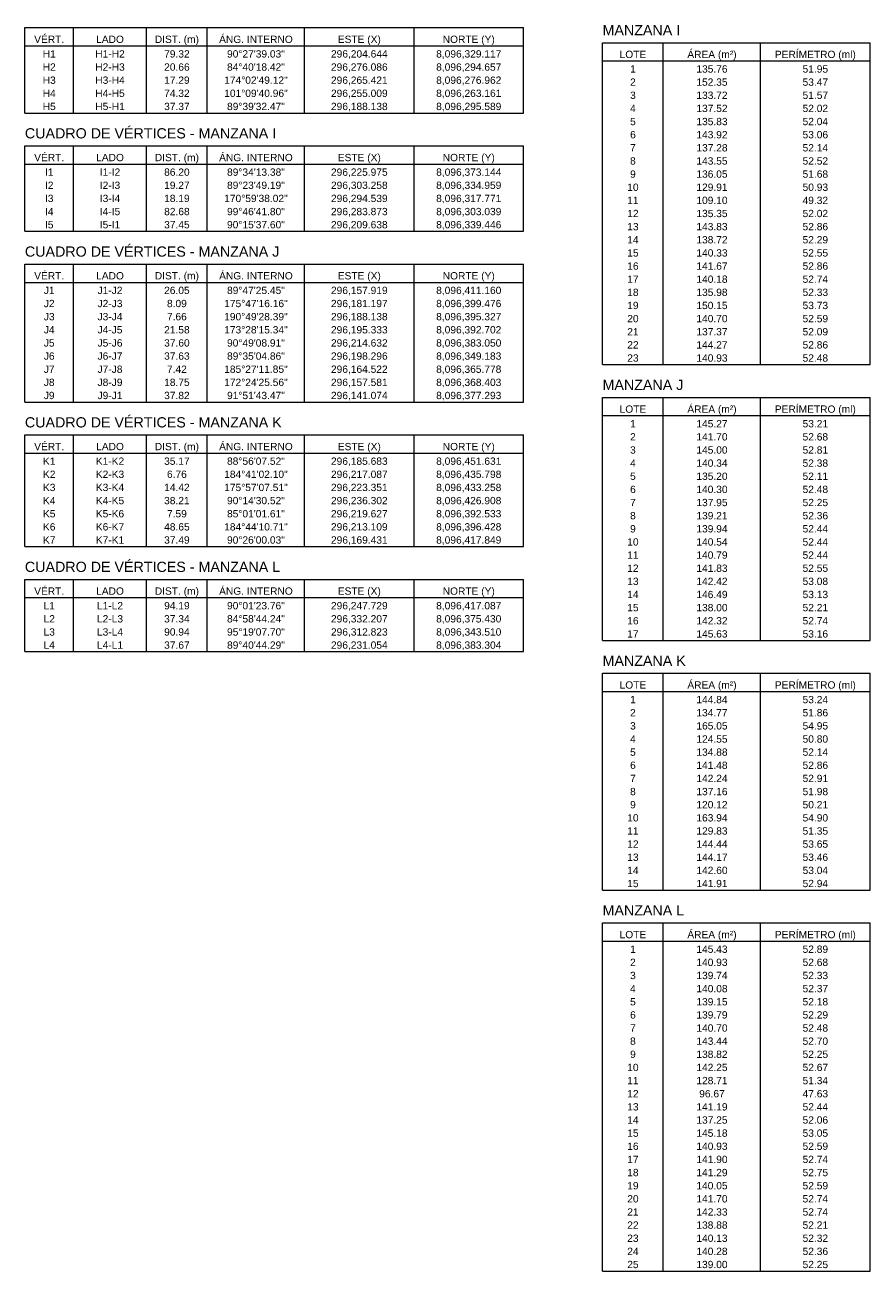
# Model space of a CAD drawing. Header units: metres. Extents: x 295850 to 310263, y 8095845 to 8104014.
# Tile 42 of 77: x 297100 to 297239, y 8096015 to 8096220. Entities that reach past the tile are written whole.
import ezdxf
from ezdxf.enums import TextEntityAlignment as Align

# ---------------------------------------------------------------- set-up
doc = ezdxf.new("R2010")
doc.units = ezdxf.units.M
doc.layers.add('CUADROS', color=7, linetype='Continuous', lineweight=13)
doc.styles.add('ARIAL', font='arial.ttf')

msp = doc.modelspace()

# ---------------------------------------------------------------- linework, layer by layer
at = {"layer": 'CUADROS'}
for p, q in [((297100.17, 8096219.52), (297182.17, 8096219.52)), ((297100.17, 8096205.48), (297100.17, 8096219.52)), ((297108.17, 8096205.48), (297108.17, 8096219.52)), ((297120.17, 8096205.48), (297120.17, 8096219.52)), ((297130.17, 8096205.48), (297130.17, 8096219.52)), ((297146.17, 8096205.48), (297146.17, 8096219.52)), ((297164.17, 8096205.48), (297164.17, 8096219.52)), ((297182.17, 8096205.48), (297182.17, 8096219.52)), ((297100.17, 8096216.52), (297182.17, 8096216.52)), ((297195.17, 8096217.04), (297239.17, 8096217.04)), ((297195.17, 8096164.12), (297195.17, 8096217.04)), ((297205.17, 8096164.12), (297205.17, 8096217.04)), ((297221.17, 8096164.12), (297221.17, 8096217.04)), ((297239.17, 8096164.12), (297239.17, 8096217.04)), ((297195.17, 8096214.04), (297239.17, 8096214.04)), ((297100.17, 8096205.48), (297182.17, 8096205.48)), ((297100.17, 8096200.08), (297182.17, 8096200.08)), ((297100.17, 8096186.04), (297100.17, 8096200.08)), ((297108.17, 8096186.04), (297108.17, 8096200.08)), ((297120.17, 8096186.04), (297120.17, 8096200.08)), ((297130.17, 8096186.04), (297130.17, 8096200.08)), ((297146.17, 8096186.04), (297146.17, 8096200.08)), ((297164.17, 8096186.04), (297164.17, 8096200.08)), ((297182.17, 8096186.04), (297182.17, 8096200.08)), ((297100.17, 8096197.08), (297182.17, 8096197.08)), ((297100.17, 8096186.04), (297182.17, 8096186.04)), ((297100.17, 8096180.64), (297182.17, 8096180.64)), ((297100.17, 8096157.96), (297100.17, 8096180.64)), ((297108.17, 8096157.96), (297108.17, 8096180.64)), ((297120.17, 8096157.96), (297120.17, 8096180.64)), ((297130.17, 8096157.96), (297130.17, 8096180.64)), ((297146.17, 8096157.96), (297146.17, 8096180.64)), ((297164.17, 8096157.96), (297164.17, 8096180.64)), ((297182.17, 8096157.96), (297182.17, 8096180.64)), ((297100.17, 8096177.64), (297182.17, 8096177.64)), ((297195.17, 8096164.12), (297239.17, 8096164.12)), ((297195.17, 8096158.72), (297239.17, 8096158.72)), ((297195.17, 8096118.76), (297195.17, 8096158.72)), ((297205.17, 8096118.76), (297205.17, 8096158.72)), ((297221.17, 8096118.76), (297221.17, 8096158.72)), ((297239.17, 8096118.76), (297239.17, 8096158.72)), ((297100.17, 8096157.96), (297182.17, 8096157.96)), ((297195.17, 8096155.72), (297239.17, 8096155.72)), ((297100.17, 8096152.56), (297182.17, 8096152.56)), ((297100.17, 8096134.2), (297100.17, 8096152.56)), ((297108.17, 8096134.2), (297108.17, 8096152.56)), ((297120.17, 8096134.2), (297120.17, 8096152.56)), ((297130.17, 8096134.2), (297130.17, 8096152.56)), ((297146.17, 8096134.2), (297146.17, 8096152.56)), ((297164.17, 8096134.2), (297164.17, 8096152.56)), ((297182.17, 8096134.2), (297182.17, 8096152.56)), ((297100.17, 8096149.56), (297182.17, 8096149.56)), ((297100.17, 8096134.2), (297182.17, 8096134.2)), ((297100.17, 8096128.8), (297182.17, 8096128.8)), ((297100.17, 8096116.92), (297100.17, 8096128.8)), ((297108.17, 8096116.92), (297108.17, 8096128.8)), ((297120.17, 8096116.92), (297120.17, 8096128.8)), ((297130.17, 8096116.92), (297130.17, 8096128.8)), ((297146.17, 8096116.92), (297146.17, 8096128.8)), ((297164.17, 8096116.92), (297164.17, 8096128.8)), ((297182.17, 8096116.92), (297182.17, 8096128.8)), ((297100.17, 8096125.8), (297182.17, 8096125.8)), ((297195.17, 8096118.76), (297239.17, 8096118.76)), ((297100.17, 8096116.92), (297182.17, 8096116.92)), ((297195.17, 8096113.36), (297239.17, 8096113.36)), ((297195.17, 8096077.72), (297195.17, 8096113.36)), ((297205.17, 8096077.72), (297205.17, 8096113.36)), ((297221.17, 8096077.72), (297221.17, 8096113.36)), ((297239.17, 8096077.72), (297239.17, 8096113.36)), ((297195.17, 8096110.36), (297239.17, 8096110.36)), ((297195.17, 8096077.72), (297239.17, 8096077.72)), ((297195.17, 8096072.32), (297239.17, 8096072.32)), ((297195.17, 8096015.08), (297195.17, 8096072.32)), ((297205.17, 8096015.08), (297205.17, 8096072.32)), ((297221.17, 8096015.08), (297221.17, 8096072.32)), ((297239.17, 8096015.08), (297239.17, 8096072.32)), ((297195.17, 8096069.32), (297239.17, 8096069.32)), ((297195.17, 8096015.08), (297239.17, 8096015.08))]:
    msp.add_line(p, q, dxfattribs=at)

# ---------------------------------------------------------------- texts
at = {"layer": 'CUADROS', "style": 'ARIAL'}
for s, p in [('MANZANA I', (297195.17, 8096217.76)), ('CUADRO DE VÉRTICES - MANZANA I', (297100.17, 8096200.8)), ('CUADRO DE VÉRTICES - MANZANA J', (297100.17, 8096181.36)), ('MANZANA J', (297195.17, 8096159.44)), ('CUADRO DE VÉRTICES - MANZANA K', (297100.17, 8096153.28)), ('CUADRO DE VÉRTICES - MANZANA L', (297100.17, 8096129.52)), ('MANZANA K', (297195.17, 8096114.08)), ('MANZANA L', (297195.17, 8096073.04))]:
    msp.add_text(s, height=1.68, dxfattribs=at).set_placement(p, align=Align.BOTTOM_LEFT)
for s, p in [('VÉRT.', (297104.17, 8096217.6)), ('LADO', (297114.17, 8096217.6)), ('DIST. (m)', (297125.17, 8096217.6)), ('ÁNG. INTERNO', (297138.17, 8096217.6)), ('ESTE (X)', (297155.17, 8096217.6)), ('NORTE (Y)', (297173.17, 8096217.6)), ('H1', (297104.17, 8096215.2)), ('H1-H2', (297114.17, 8096215.2)), ('79.32', (297125.17, 8096215.2)), ('90°27\'39.03"', (297138.17, 8096215.2)), ('296,204.644', (297155.17, 8096215.2)), ('8,096,329.117', (297173.17, 8096215.2)), ('LOTE', (297200.17, 8096215.12)), ('ÁREA (m²)', (297213.17, 8096215.12)), ('PERÍMETRO (ml)', (297230.17, 8096215.12)), ('H2', (297104.17, 8096213.04)), ('H2-H3', (297114.17, 8096213.04)), ('20.66', (297125.17, 8096213.04)), ('84°40\'18.42"', (297138.17, 8096213.04)), ('296,276.086', (297155.17, 8096213.04)), ('8,096,294.657', (297173.17, 8096213.04)), ('1', (297200.17, 8096212.72)), ('135.76', (297213.17, 8096212.72)), ('51.95', (297230.17, 8096212.72)), ('H3', (297104.17, 8096210.88)), ('H3-H4', (297114.17, 8096210.88)), ('17.29', (297125.17, 8096210.88)), ('174°02\'49.12"', (297138.17, 8096210.88)), ('296,265.421', (297155.17, 8096210.88)), ('8,096,276.962', (297173.17, 8096210.88)), ('2', (297200.17, 8096210.56)), ('152.35', (297213.17, 8096210.56)), ('53.47', (297230.17, 8096210.56)), ('H4', (297104.17, 8096208.72)), ('H4-H5', (297114.17, 8096208.72)), ('74.32', (297125.17, 8096208.72)), ('101°09\'40.96"', (297138.17, 8096208.72)), ('296,255.009', (297155.17, 8096208.72)), ('8,096,263.161', (297173.17, 8096208.72)), ('3', (297200.17, 8096208.4)), ('133.72', (297213.17, 8096208.4)), ('51.57', (297230.17, 8096208.4)), ('H5', (297104.17, 8096206.56)), ('H5-H1', (297114.17, 8096206.56)), ('37.37', (297125.17, 8096206.56)), ('89°39\'32.47"', (297138.17, 8096206.56)), ('296,188.138', (297155.17, 8096206.56)), ('8,096,295.589', (297173.17, 8096206.56)), ('4', (297200.17, 8096206.24)), ('137.52', (297213.17, 8096206.24)), ('52.02', (297230.17, 8096206.24)), ('5', (297200.17, 8096204.08)), ('135.83', (297213.17, 8096204.08)), ('52.04', (297230.17, 8096204.08)), ('6', (297200.17, 8096201.92)), ('143.92', (297213.17, 8096201.92)), ('53.06', (297230.17, 8096201.92)), ('7', (297200.17, 8096199.76)), ('137.28', (297213.17, 8096199.76)), ('52.14', (297230.17, 8096199.76)), ('VÉRT.', (297104.17, 8096198.16)), ('LADO', (297114.17, 8096198.16)), ('DIST. (m)', (297125.17, 8096198.16)), ('ÁNG. INTERNO', (297138.17, 8096198.16)), ('ESTE (X)', (297155.17, 8096198.16)), ('NORTE (Y)', (297173.17, 8096198.16)), ('8', (297200.17, 8096197.6)), ('143.55', (297213.17, 8096197.6)), ('52.52', (297230.17, 8096197.6)), ('I1', (297104.17, 8096195.76)), ('I1-I2', (297114.17, 8096195.76)), ('86.20', (297125.17, 8096195.76)), ('89°34\'13.38"', (297138.17, 8096195.76)), ('296,225.975', (297155.17, 8096195.76)), ('8,096,373.144', (297173.17, 8096195.76)), ('9', (297200.17, 8096195.44)), ('136.05', (297213.17, 8096195.44)), ('51.68', (297230.17, 8096195.44)), ('I2', (297104.17, 8096193.6)), ('I2-I3', (297114.17, 8096193.6)), ('19.27', (297125.17, 8096193.6)), ('89°23\'49.19"', (297138.17, 8096193.6)), ('296,303.258', (297155.17, 8096193.6)), ('8,096,334.959', (297173.17, 8096193.6)), ('10', (297200.17, 8096193.28)), ('129.91', (297213.17, 8096193.28)), ('50.93', (297230.17, 8096193.28)), ('I3', (297104.17, 8096191.44)), ('I3-I4', (297114.17, 8096191.44)), ('18.19', (297125.17, 8096191.44)), ('170°59\'38.02"', (297138.17, 8096191.44)), ('296,294.539', (297155.17, 8096191.44)), ('8,096,317.771', (297173.17, 8096191.44)), ('11', (297200.17, 8096191.12)), ('109.10', (297213.17, 8096191.12)), ('49.32', (297230.17, 8096191.12)), ('I4', (297104.17, 8096189.28)), ('I4-I5', (297114.17, 8096189.28)), ('82.68', (297125.17, 8096189.28)), ('99°46\'41.80"', (297138.17, 8096189.28)), ('296,283.873', (297155.17, 8096189.28)), ('8,096,303.039', (297173.17, 8096189.28)), ('12', (297200.17, 8096188.96)), ('135.35', (297213.17, 8096188.96)), ('52.02', (297230.17, 8096188.96)), ('I5', (297104.17, 8096187.12)), ('I5-I1', (297114.17, 8096187.12)), ('37.45', (297125.17, 8096187.12)), ('90°15\'37.60"', (297138.17, 8096187.12)), ('296,209.638', (297155.17, 8096187.12)), ('8,096,339.446', (297173.17, 8096187.12)), ('13', (297200.17, 8096186.8)), ('143.83', (297213.17, 8096186.8)), ('52.86', (297230.17, 8096186.8)), ('14', (297200.17, 8096184.64)), ('138.72', (297213.17, 8096184.64)), ('52.29', (297230.17, 8096184.64)), ('15', (297200.17, 8096182.48)), ('140.33', (297213.17, 8096182.48)), ('52.55', (297230.17, 8096182.48)), ('16', (297200.17, 8096180.32)), ('141.67', (297213.17, 8096180.32)), ('52.86', (297230.17, 8096180.32)), ('VÉRT.', (297104.17, 8096178.72)), ('LADO', (297114.17, 8096178.72)), ('DIST. (m)', (297125.17, 8096178.72)), ('ÁNG. INTERNO', (297138.17, 8096178.72)), ('ESTE (X)', (297155.17, 8096178.72)), ('NORTE (Y)', (297173.17, 8096178.72)), ('140.18', (297213.17, 8096178.16)), ('52.74', (297230.17, 8096178.16)), ('J1', (297104.17, 8096176.32)), ('J1-J2', (297114.17, 8096176.32)), ('26.05', (297125.17, 8096176.32)), ('89°47\'25.45"', (297138.17, 8096176.32)), ('296,157.919', (297155.17, 8096176.32)), ('8,096,411.160', (297173.17, 8096176.32)), ('17', (297200.17, 8096178.16)), ('J2', (297104.17, 8096174.16)), ('J2-J3', (297114.17, 8096174.16)), ('8.09', (297125.17, 8096174.16)), ('175°47\'16.16"', (297138.17, 8096174.16)), ('296,181.197', (297155.17, 8096174.16)), ('8,096,399.476', (297173.17, 8096174.16)), ('18', (297200.17, 8096176)), ('135.98', (297213.17, 8096176)), ('52.33', (297230.17, 8096176)), ('190°49\'28.39"', (297138.17, 8096172)), ('19', (297200.17, 8096173.84)), ('150.15', (297213.17, 8096173.84)), ('53.73', (297230.17, 8096173.84)), ('J3', (297104.17, 8096172)), ('J3-J4', (297114.17, 8096172)), ('7.66', (297125.17, 8096172)), ('296,188.138', (297155.17, 8096172)), ('8,096,395.327', (297173.17, 8096172)), ('20', (297200.17, 8096171.68)), ('140.70', (297213.17, 8096171.68)), ('52.59', (297230.17, 8096171.68)), ('J4', (297104.17, 8096169.84)), ('J4-J5', (297114.17, 8096169.84)), ('21.58', (297125.17, 8096169.84)), ('173°28\'15.34"', (297138.17, 8096169.84)), ('296,195.333', (297155.17, 8096169.84)), ('8,096,392.702', (297173.17, 8096169.84)), ('21', (297200.17, 8096169.52)), ('137.37', (297213.17, 8096169.52)), ('52.09', (297230.17, 8096169.52)), ('J5', (297104.17, 8096167.68)), ('J5-J6', (297114.17, 8096167.68)), ('37.60', (297125.17, 8096167.68)), ('90°49\'08.91"', (297138.17, 8096167.68)), ('296,214.632', (297155.17, 8096167.68)), ('8,096,383.050', (297173.17, 8096167.68)), ('22', (297200.17, 8096167.36)), ('144.27', (297213.17, 8096167.36)), ('52.86', (297230.17, 8096167.36)), ('J6', (297104.17, 8096165.52)), ('J6-J7', (297114.17, 8096165.52)), ('37.63', (297125.17, 8096165.52)), ('89°35\'04.86"', (297138.17, 8096165.52)), ('296,198.296', (297155.17, 8096165.52)), ('8,096,349.183', (297173.17, 8096165.52)), ('23', (297200.17, 8096165.2)), ('140.93', (297213.17, 8096165.2)), ('52.48', (297230.17, 8096165.2)), ('J7', (297104.17, 8096163.36)), ('J7-J8', (297114.17, 8096163.36)), ('7.42', (297125.17, 8096163.36)), ('185°27\'11.85"', (297138.17, 8096163.36)), ('296,164.522', (297155.17, 8096163.36)), ('8,096,365.778', (297173.17, 8096163.36)), ('J8', (297104.17, 8096161.2)), ('J8-J9', (297114.17, 8096161.2)), ('18.75', (297125.17, 8096161.2)), ('172°24\'25.56"', (297138.17, 8096161.2)), ('296,157.581', (297155.17, 8096161.2)), ('8,096,368.403', (297173.17, 8096161.2)), ('J9', (297104.17, 8096159.04)), ('J9-J1', (297114.17, 8096159.04)), ('37.82', (297125.17, 8096159.04)), ('91°51\'43.47"', (297138.17, 8096159.04)), ('296,141.074', (297155.17, 8096159.04)), ('8,096,377.293', (297173.17, 8096159.04)), ('LOTE', (297200.17, 8096156.8)), ('ÁREA (m²)', (297213.17, 8096156.8)), ('PERÍMETRO (ml)', (297230.17, 8096156.8)), ('1', (297200.17, 8096154.4)), ('145.27', (297213.17, 8096154.4)), ('53.21', (297230.17, 8096154.4)), ('2', (297200.17, 8096152.24)), ('141.70', (297213.17, 8096152.24)), ('52.68', (297230.17, 8096152.24)), ('VÉRT.', (297104.17, 8096150.64)), ('LADO', (297114.17, 8096150.64)), ('DIST. (m)', (297125.17, 8096150.64)), ('ÁNG. INTERNO', (297138.17, 8096150.64)), ('ESTE (X)', (297155.17, 8096150.64)), ('NORTE (Y)', (297173.17, 8096150.64)), ('3', (297200.17, 8096150.08)), ('145.00', (297213.17, 8096150.08)), ('52.81', (297230.17, 8096150.08)), ('K1', (297104.17, 8096148.24)), ('K1-K2', (297114.17, 8096148.24)), ('35.17', (297125.17, 8096148.24)), ('88°56\'07.52"', (297138.17, 8096148.24)), ('296,185.683', (297155.17, 8096148.24)), ('8,096,451.631', (297173.17, 8096148.24)), ('4', (297200.17, 8096147.92)), ('140.34', (297213.17, 8096147.92)), ('52.38', (297230.17, 8096147.92)), ('K2', (297104.17, 8096146.08)), ('K2-K3', (297114.17, 8096146.08)), ('6.76', (297125.17, 8096146.08)), ('184°41\'02.10"', (297138.17, 8096146.08)), ('296,217.087', (297155.17, 8096146.08)), ('8,096,435.798', (297173.17, 8096146.08)), ('5', (297200.17, 8096145.76)), ('135.20', (297213.17, 8096145.76)), ('52.11', (297230.17, 8096145.76)), ('K3', (297104.17, 8096143.92)), ('K3-K4', (297114.17, 8096143.92)), ('14.42', (297125.17, 8096143.92)), ('175°57\'07.51"', (297138.17, 8096143.92)), ('296,223.351', (297155.17, 8096143.92)), ('8,096,433.258', (297173.17, 8096143.92)), ('6', (297200.17, 8096143.6)), ('140.30', (297213.17, 8096143.6)), ('52.48', (297230.17, 8096143.6)), ('K4', (297104.17, 8096141.76)), ('K4-K5', (297114.17, 8096141.76)), ('38.21', (297125.17, 8096141.76)), ('90°14\'30.52"', (297138.17, 8096141.76)), ('296,236.302', (297155.17, 8096141.76)), ('8,096,426.908', (297173.17, 8096141.76)), ('7', (297200.17, 8096141.44)), ('137.95', (297213.17, 8096141.44)), ('52.25', (297230.17, 8096141.44)), ('K5', (297104.17, 8096139.6)), ('K5-K6', (297114.17, 8096139.6)), ('7.59', (297125.17, 8096139.6)), ('85°01\'01.61"', (297138.17, 8096139.6)), ('296,219.627', (297155.17, 8096139.6)), ('8,096,392.533', (297173.17, 8096139.6)), ('8', (297200.17, 8096139.28)), ('139.21', (297213.17, 8096139.28)), ('52.36', (297230.17, 8096139.28)), ('K6', (297104.17, 8096137.44)), ('K6-K7', (297114.17, 8096137.44)), ('48.65', (297125.17, 8096137.44)), ('184°44\'10.71"', (297138.17, 8096137.44)), ('296,213.109', (297155.17, 8096137.44)), ('8,096,396.428', (297173.17, 8096137.44)), ('K7', (297104.17, 8096135.28)), ('K7-K1', (297114.17, 8096135.28)), ('37.49', (297125.17, 8096135.28)), ('90°26\'00.03"', (297138.17, 8096135.28)), ('296,169.431', (297155.17, 8096135.28)), ('8,096,417.849', (297173.17, 8096135.28)), ('9', (297200.17, 8096137.12)), ('139.94', (297213.17, 8096137.12)), ('52.44', (297230.17, 8096137.12)), ('10', (297200.17, 8096134.96)), ('140.54', (297213.17, 8096134.96)), ('52.44', (297230.17, 8096134.96)), ('11', (297200.17, 8096132.8)), ('140.79', (297213.17, 8096132.8)), ('52.44', (297230.17, 8096132.8)), ('12', (297200.17, 8096130.64)), ('141.83', (297213.17, 8096130.64)), ('52.55', (297230.17, 8096130.64)), ('VÉRT.', (297104.17, 8096126.88)), ('DIST. (m)', (297125.17, 8096126.88)), ('ÁNG. INTERNO', (297138.17, 8096126.88)), ('ESTE (X)', (297155.17, 8096126.88)), ('NORTE (Y)', (297173.17, 8096126.88)), ('13', (297200.17, 8096128.48)), ('142.42', (297213.17, 8096128.48)), ('53.08', (297230.17, 8096128.48)), ('LADO', (297114.17, 8096126.88)), ('14', (297200.17, 8096126.32)), ('146.49', (297213.17, 8096126.32)), ('53.13', (297230.17, 8096126.32)), ('L1', (297104.17, 8096124.48)), ('L1-L2', (297114.17, 8096124.48)), ('94.19', (297125.17, 8096124.48)), ('90°01\'23.76"', (297138.17, 8096124.48)), ('296,247.729', (297155.17, 8096124.48)), ('8,096,417.087', (297173.17, 8096124.48)), ('15', (297200.17, 8096124.16)), ('138.00', (297213.17, 8096124.16)), ('52.21', (297230.17, 8096124.16)), ('L2', (297104.17, 8096122.32)), ('L2-L3', (297114.17, 8096122.32)), ('37.34', (297125.17, 8096122.32)), ('84°58\'44.24"', (297138.17, 8096122.32)), ('296,332.207', (297155.17, 8096122.32)), ('8,096,375.430', (297173.17, 8096122.32)), ('16', (297200.17, 8096122)), ('142.32', (297213.17, 8096122)), ('52.74', (297230.17, 8096122)), ('L3', (297104.17, 8096120.16)), ('L3-L4', (297114.17, 8096120.16)), ('90.94', (297125.17, 8096120.16)), ('95°19\'07.70"', (297138.17, 8096120.16)), ('296,312.823', (297155.17, 8096120.16)), ('8,096,343.510', (297173.17, 8096120.16)), ('17', (297200.17, 8096119.84)), ('145.63', (297213.17, 8096119.84)), ('53.16', (297230.17, 8096119.84)), ('L4', (297104.17, 8096118)), ('L4-L1', (297114.17, 8096118)), ('37.67', (297125.17, 8096118)), ('89°40\'44.29"', (297138.17, 8096118)), ('296,231.054', (297155.17, 8096118)), ('8,096,383.304', (297173.17, 8096118)), ('LOTE', (297200.17, 8096111.44)), ('ÁREA (m²)', (297213.17, 8096111.44)), ('PERÍMETRO (ml)', (297230.17, 8096111.44)), ('1', (297200.17, 8096109.04)), ('144.84', (297213.17, 8096109.04)), ('53.24', (297230.17, 8096109.04)), ('2', (297200.17, 8096106.88)), ('134.77', (297213.17, 8096106.88)), ('51.86', (297230.17, 8096106.88)), ('3', (297200.17, 8096104.72)), ('165.05', (297213.17, 8096104.72)), ('54.95', (297230.17, 8096104.72)), ('4', (297200.17, 8096102.56)), ('124.55', (297213.17, 8096102.56)), ('50.80', (297230.17, 8096102.56)), ('5', (297200.17, 8096100.4)), ('134.88', (297213.17, 8096100.4)), ('52.14', (297230.17, 8096100.4)), ('6', (297200.17, 8096098.24)), ('141.48', (297213.17, 8096098.24)), ('52.86', (297230.17, 8096098.24)), ('7', (297200.17, 8096096.08)), ('142.24', (297213.17, 8096096.08)), ('52.91', (297230.17, 8096096.08)), ('8', (297200.17, 8096093.92)), ('137.16', (297213.17, 8096093.92)), ('51.98', (297230.17, 8096093.92)), ('9', (297200.17, 8096091.76)), ('120.12', (297213.17, 8096091.76)), ('50.21', (297230.17, 8096091.76)), ('10', (297200.17, 8096089.6)), ('163.94', (297213.17, 8096089.6)), ('54.90', (297230.17, 8096089.6)), ('11', (297200.17, 8096087.44)), ('129.83', (297213.17, 8096087.44)), ('51.35', (297230.17, 8096087.44)), ('12', (297200.17, 8096085.28)), ('144.44', (297213.17, 8096085.28)), ('53.65', (297230.17, 8096085.28)), ('13', (297200.17, 8096083.12)), ('144.17', (297213.17, 8096083.12)), ('53.46', (297230.17, 8096083.12)), ('14', (297200.17, 8096080.96)), ('142.60', (297213.17, 8096080.96)), ('53.04', (297230.17, 8096080.96)), ('15', (297200.17, 8096078.8)), ('141.91', (297213.17, 8096078.8)), ('52.94', (297230.17, 8096078.8)), ('LOTE', (297200.17, 8096070.4)), ('ÁREA (m²)', (297213.17, 8096070.4)), ('PERÍMETRO (ml)', (297230.17, 8096070.4)), ('1', (297200.17, 8096068)), ('145.43', (297213.17, 8096068)), ('52.89', (297230.17, 8096068)), ('2', (297200.17, 8096065.84)), ('140.93', (297213.17, 8096065.84)), ('52.68', (297230.17, 8096065.84)), ('3', (297200.17, 8096063.68)), ('139.74', (297213.17, 8096063.68)), ('52.33', (297230.17, 8096063.68)), ('4', (297200.17, 8096061.52)), ('140.08', (297213.17, 8096061.52)), ('52.37', (297230.17, 8096061.52)), ('5', (297200.17, 8096059.36)), ('139.15', (297213.17, 8096059.36)), ('52.18', (297230.17, 8096059.36)), ('6', (297200.17, 8096057.2)), ('139.79', (297213.17, 8096057.2)), ('52.29', (297230.17, 8096057.2)), ('7', (297200.17, 8096055.04)), ('140.70', (297213.17, 8096055.04)), ('52.48', (297230.17, 8096055.04)), ('8', (297200.17, 8096052.88)), ('143.44', (297213.17, 8096052.88)), ('52.70', (297230.17, 8096052.88)), ('9', (297200.17, 8096050.72)), ('138.82', (297213.17, 8096050.72)), ('52.25', (297230.17, 8096050.72)), ('10', (297200.17, 8096048.56)), ('142.25', (297213.17, 8096048.56)), ('52.67', (297230.17, 8096048.56)), ('11', (297200.17, 8096046.4)), ('128.71', (297213.17, 8096046.4)), ('51.34', (297230.17, 8096046.4)), ('12', (297200.17, 8096044.24)), ('96.67', (297213.17, 8096044.24)), ('47.63', (297230.17, 8096044.24)), ('13', (297200.17, 8096042.08)), ('141.19', (297213.17, 8096042.08)), ('52.44', (297230.17, 8096042.08)), ('14', (297200.17, 8096039.92)), ('137.25', (297213.17, 8096039.92)), ('52.06', (297230.17, 8096039.92)), ('15', (297200.17, 8096037.76)), ('145.18', (297213.17, 8096037.76)), ('53.05', (297230.17, 8096037.76)), ('16', (297200.17, 8096035.6)), ('140.93', (297213.17, 8096035.6)), ('52.59', (297230.17, 8096035.6)), ('17', (297200.17, 8096033.44)), ('141.90', (297213.17, 8096033.44)), ('52.74', (297230.17, 8096033.44)), ('18', (297200.17, 8096031.28)), ('141.29', (297213.17, 8096031.28)), ('52.75', (297230.17, 8096031.28)), ('19', (297200.17, 8096029.12)), ('140.05', (297213.17, 8096029.12)), ('52.59', (297230.17, 8096029.12)), ('20', (297200.17, 8096026.96)), ('141.70', (297213.17, 8096026.96)), ('52.74', (297230.17, 8096026.96)), ('21', (297200.17, 8096024.8)), ('142.33', (297213.17, 8096024.8)), ('52.74', (297230.17, 8096024.8)), ('22', (297200.17, 8096022.64)), ('138.88', (297213.17, 8096022.64)), ('52.21', (297230.17, 8096022.64)), ('23', (297200.17, 8096020.48)), ('140.13', (297213.17, 8096020.48)), ('52.32', (297230.17, 8096020.48)), ('24', (297200.17, 8096018.32)), ('140.28', (297213.17, 8096018.32)), ('52.36', (297230.17, 8096018.32)), ('25', (297200.17, 8096016.16)), ('139.00', (297213.17, 8096016.16)), ('52.25', (297230.17, 8096016.16))]:
    msp.add_text(s, height=1.2, dxfattribs=at).set_placement(p, align=Align.MIDDLE_CENTER)

doc.saveas('drawing.dxf')
